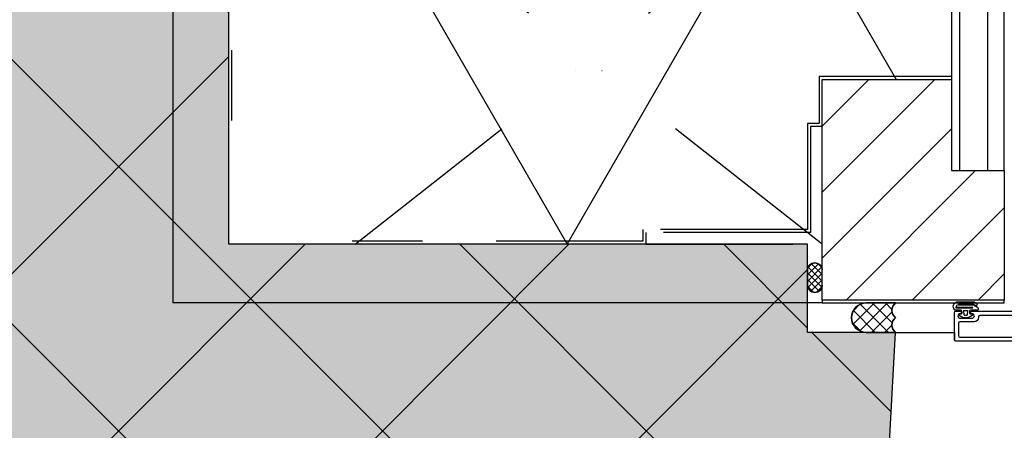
# Model space of a CAD drawing. Header units: millimetres. Extents: x 111285 to 237437, y -9513 to 52045.
# Tile 4 of 117: x 126514 to 126849, y 370 to 509. Entities that reach past the tile are written whole.
import ezdxf

# ---------------------------------------------------------------- set-up
doc = ezdxf.new("R2010")
doc.units = ezdxf.units.MM
doc.header["$LTSCALE"] = 100
doc.linetypes.add('DASHDOT2', pattern=[12.7, 6.35, -3.175, 0, -3.175])
doc.linetypes.add('DASHED', pattern=[0.75, 0.5, -0.25])
doc.layers.get('0').update_dxf_attribs({"color": 252})
for name, color, linetype in [('0-aanzicht', 252, 'Continuous'), ('0-acceering', 252, 'Continuous'), ('0-afwerking', 252, 'Continuous'), ('0-arc-wanden', 252, 'Continuous'), ('0-binnenwanden', 252, 'Continuous'), ('0-BUITENKOZIJNEN', 252, 'Continuous'), ('0-constructie', 252, 'Continuous'), ('0-constructiehatch', 252, 'Continuous'), ('0-ISOLATIE', 252, 'Continuous')]:
    doc.layers.add(name, color=color, linetype=linetype)
doc.linetypes.add('ZIGZAG', pattern='A,0.00254,-5.08,[131,ltypeshp.shx,S=5.08,R=0,X=-5.08,Y=0],-10.16,[131,ltypeshp.shx,S=5.08,R=180,X=5.08,Y=0],-5.08', length=20.32254)

# ---------------------------------------------------------------- blocks, each defined once
blk = doc.blocks.new('P-71191BLOCK')
at = {"layer": '0-BUITENKOZIJNEN', "linetype": 'Continuous', "ltscale": 0.25}
blk.add_lwpolyline([(14.39999999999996, 46.38520000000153), (13.03999999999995, 45.60000000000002), (12.49999999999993, 45.60000000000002, -0.4142135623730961), (12.29999999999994, 45.80000000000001), (12.29999999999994, 49.60000000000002, -0.4142135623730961), (12.49999999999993, 49.80000000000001), (14.53253497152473, 48.95809644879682, 0.9366001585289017), (14.89051609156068, 48.7815593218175), (15.91152173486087, 50.54998061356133, 0.5773751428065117), (15.65172530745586, 51.00000000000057), (12.10078999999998, 51, -0.4142135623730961), (11.40078999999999, 51.69999999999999), (11.40078999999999, 54.19999999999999, -0.4142135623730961), (11.70079, 54.5), (12.30078999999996, 54.5, 1.000000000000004), (12.30078999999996, 55.5), (9.100779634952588, 55.5, 0.4123353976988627), (8.300796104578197, 54.70513333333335, 0.4160942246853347), (8.500791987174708, 54.50385), (9.700790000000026, 54.50385, -0.4142135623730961), (9.900790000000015, 54.30385000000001), (9.900790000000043, 51.50000000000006, -0.4142135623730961), (9.400790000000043, 51.00000000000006), (-3.90620906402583, 51.00000000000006, -0.4105572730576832), (-4.406170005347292, 51.49375042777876), (-4.600000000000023, 67.00000000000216), (-4.599999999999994, 69.49999999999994, -0.4142135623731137), (-4.099999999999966, 69.99999999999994), (-3.200000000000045, 69.99999999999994, -0.4142135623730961), (-3.000000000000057, 69.79999999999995), (-3.000000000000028, 68.89999999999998, 1.000000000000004), (-2.200000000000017, 68.89999999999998), (-2.200000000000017, 72, 0.4142135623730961), (-2.700000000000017, 72.5), (-2.999999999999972, 72.5, 0.4142135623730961), (-3.19999999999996, 72.30000000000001), (-3.200000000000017, 71.69999999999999, -0.414213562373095), (-3.700000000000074, 71.20000000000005), (-4.299999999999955, 71.2000000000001, -0.4142135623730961), (-4.799999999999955, 71.7000000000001), (-4.799999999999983, 76.29999999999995, -0.4142135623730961), (-4.299999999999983, 76.79999999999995), (-3.69999999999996, 76.80000000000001, -0.4142135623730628), (-3.19999999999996, 76.30000000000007), (-3.19999999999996, 75.70000000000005, 0.4142135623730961), (-2.999999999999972, 75.50000000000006), (-2.700000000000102, 75.49999999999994, 0.414213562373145), (-2.200000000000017, 75.99999999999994), (-2.200000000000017, 77.5, 0.4142135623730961), (-2.700000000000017, 78), (-5.700000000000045, 78, 0.4142135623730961), (-6.200000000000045, 77.5), (-6.200000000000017, 0.5, 0.4142135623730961), (-5.700000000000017, 0), (3.5, 0, 0.4142135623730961), (4, 0.5), (4, 2, 0.4142135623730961), (3.5, 2.5), (3.400000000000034, 2.5, 0.4142135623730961), (3.200000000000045, 2.300000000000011), (3.200000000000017, 2, -1.000000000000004), (1.599999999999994, 2), (1.599999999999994, 6, -1.000000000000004), (3.200000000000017, 6), (3.199999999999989, 5.699999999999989, 0.4142135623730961), (3.399999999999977, 5.499999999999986), (3.499999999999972, 5.5, 0.4142135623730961), (3.999999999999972, 6), (3.999999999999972, 26.5, -0.4142135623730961), (4.499999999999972, 27), (10.00000000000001, 27.00000000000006, -0.4142135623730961), (10.50000000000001, 26.50000000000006), (10.50000000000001, 23.40000000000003, -0.4142135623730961), (10.30000000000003, 23.20000000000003), (8.700002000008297, 23.20000000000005, 0.4142135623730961), (8.500002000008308, 23.00000000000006, 0.4142135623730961), (9.300001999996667, 22.20000000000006), (11.59999999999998, 22.20000000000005, 0.4142135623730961), (12.09999999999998, 22.70000000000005), (12.09999999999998, 26.80000000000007, -0.4142135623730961), (12.29999999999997, 27.00000000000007), (15.65172530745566, 27.00000000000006, 0.5773512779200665), (15.91153247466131, 27.45000078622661), (14.89051954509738, 29.21843469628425, 0.9366166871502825), (14.53253497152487, 29.04190355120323), (12.49999999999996, 28.20000000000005, -0.4142135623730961), (12.29999999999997, 28.40000000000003), (12.29999999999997, 32.20000000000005, -0.4142135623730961), (12.49999999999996, 32.40000000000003), (13.03999999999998, 32.40000000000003), (14.39999999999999, 31.61479999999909, 0.9999925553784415), (14.80000000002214, 31.6148029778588), (14.79999999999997, 31.96121378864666, 0.2679492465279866), (13.29999947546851, 34.55929030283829), (12.80000017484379, 34.84796489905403, -0.2679492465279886), (12.29999999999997, 35.71399040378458), (12.29999999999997, 42.28600959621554, -0.2679492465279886), (12.80000017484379, 43.15203510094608), (13.29999947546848, 43.44070969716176, 0.2679492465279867), (14.79999999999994, 46.0387862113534), (14.79999999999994, 46.38519696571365, 0.9999924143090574)], format="xyb", close=True, dxfattribs=at)
at = {"layer": '0-BUITENKOZIJNEN', "linetype": 'Continuous'}
for points in [[(-4.799999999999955, 28.90000000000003), (-4.799999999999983, 32.10595000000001, -0.4142135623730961), (-4.599999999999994, 32.30595), (-4.400000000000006, 32.30595, 0.4142135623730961), (-4.200000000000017, 32.50594999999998), (-4.200000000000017, 33.60138999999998, 0.4142135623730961), (-4.400000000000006, 33.80138999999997), (-4.599999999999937, 33.80138999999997, -0.4142135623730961), (-4.799999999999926, 34.00138999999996), (-4.800000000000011, 47.50000000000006, -0.4142135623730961), (-4.600000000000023, 47.70000000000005), (-4.399999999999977, 47.70000000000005, 0.4142135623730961), (-4.199999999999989, 47.90000000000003), (-4.200000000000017, 49.00000000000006, -0.4142135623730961), (-4.000000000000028, 49.20000000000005), (-2.8999979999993, 49.19999999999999, 0.4142135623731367), (-2.699998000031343, 49.40000000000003, -0.4142135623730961), (-2.499998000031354, 49.60000000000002), (8.787300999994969, 49.60000000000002, -0.4142135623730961), (8.987300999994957, 49.40000000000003, 0.4142135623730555), (9.187300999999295, 49.20000000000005), (10.3, 49.20000000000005, -0.4142135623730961), (10.49999999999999, 49.00000000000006), (10.50000000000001, 28.99999999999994, -0.4142135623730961), (10.30000000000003, 28.79999999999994), (9.200001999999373, 28.80000000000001, 0.4142135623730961), (9.000001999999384, 28.60000000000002, -0.4142135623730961), (8.800001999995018, 28.40000000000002), (4.200002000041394, 28.40000000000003, -0.4142135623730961), (4.000002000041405, 28.60000000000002, 0.4142135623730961), (3.80000200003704, 28.80000000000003), (2.800001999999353, 28.79999999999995, 0.4142135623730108), (2.600001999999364, 28.60000000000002, -0.4142135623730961), (2.400001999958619, 28.40000000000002), (-4.299999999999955, 28.40000000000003, -0.4142135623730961)], [(-0.09999999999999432, 1.400000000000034), (-4.299999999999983, 1.400000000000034, -0.4142135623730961), (-4.799999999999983, 1.900000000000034), (-4.799999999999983, 26.5, -0.4142135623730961), (-4.299999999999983, 27), (2.100000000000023, 27, -0.4142135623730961), (2.600000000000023, 26.5), (2.600000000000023, 8.700000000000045, -0.4142135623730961), (2.100000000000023, 8.200000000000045), (1.900000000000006, 8.200000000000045, 0.4142135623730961), (0.4000000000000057, 6.700000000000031), (0.4000000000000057, 1.900000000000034, -0.4142135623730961)]]:
    blk.add_lwpolyline(points, format="xyb", close=True, dxfattribs=at)
blk = doc.blocks.new('hoek-sr1 en sr2')
at = {"ltscale": 0.1}
for p, q in [((634.9966482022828, -388.0000000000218), (644.9966482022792, -388.0000000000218)), ((645, -388), (664.996648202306, -388)), ((664.996648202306, -388), (664.996648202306, -385.5)), ((629.9966482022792, -393.0000000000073), (629.9966482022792, -393.0000000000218)), ((644.9966482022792, -392.9999999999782), (644.9966482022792, -392.9999999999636)), ((644.9966482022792, -398.0000000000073), (634.9966482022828, -398.0000000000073)), ((617.4966482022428, -401.6103678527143), (617.4966482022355, -401.6103678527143)), ((614.9966482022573, -409.1103678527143), (614.9966482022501, -404.1103678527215)), ((619.9966482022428, -404.110367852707), (619.9966482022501, -409.110367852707)), ((617.4966482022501, -411.6103678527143), (617.4966482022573, -411.6103678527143))]:
    blk.add_line(p, q, dxfattribs=at)
for p, q in [((619.9966482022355, -399.0000000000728), (619.9966482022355, -398.0000000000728)), ((619.9966482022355, -398.0000000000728), (681.9966482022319, -398.0000000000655)), ((681.9966482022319, -398.0000000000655), (681.9966482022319, -399.0000000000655)), ((681.9966482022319, -399.0000000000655), (619.9966482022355, -399.0000000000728))]:
    blk.add_line(p, q)
at = {"linetype": 'DASHED'}
for p, q in [((559.9966482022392, -422.0000000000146), (559.9966482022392, -418.0000000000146)), ((559.9966482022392, -418.0000000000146), (619.9966482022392, -418.0000000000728)), ((619.9966482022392, -418.0000000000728), (619.9966482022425, -458.0000000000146)), ((615.9966482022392, -422.0000000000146), (559.9966482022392, -422.0000000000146)), ((615.9966482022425, -458.0000000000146), (615.9966482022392, -422.0000000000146)), ((619.9966482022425, -458.0000000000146), (615.9966482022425, -458.0000000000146))]:
    blk.add_line(p, q, dxfattribs=at)
at = {"linetype": 'Continuous'}
for points in [[(670.3445537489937, -394.3091856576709), (671.0466482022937, -394.1853874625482), (671.0466482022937, -393.7853874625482), (669.6863172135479, -393.0000000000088), (668.0069791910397, -393.0000000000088), (666.6466482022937, -393.7853874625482), (666.6466482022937, -394.1853874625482), (667.3487426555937, -394.3091856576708, -0.3639702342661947), (667.5966482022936, -394.6046279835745), (667.5966482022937, -394.9000000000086, -0.414213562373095), (666.8966482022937, -395.6000000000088), (665.1966482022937, -395.6000000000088, 0.414213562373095), (664.9966482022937, -395.8000000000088), (664.9966482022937, -395.8000000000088), (664.9966482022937, -395.8000000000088, 0.5143476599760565), (665.7462069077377, -398.4000000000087), (671.5521618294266, -398.4000000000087), (671.5521618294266, -398.4000000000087, 0.1316524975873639), (671.7021618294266, -398.359807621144), (671.7021618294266, -398.359807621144), (672.4695021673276, -397.9167834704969), (672.4695021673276, -397.9167834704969, 0.2441423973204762), (672.7175069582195, -397.5283939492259), (672.7175069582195, -397.5283939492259, 0.3962331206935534), (672.4638742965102, -397.20504011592), (672.4638742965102, -397.20504011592), (672.1235367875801, -397.1532054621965), (672.1235367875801, -397.1532054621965, 0.1703036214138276), (671.9283665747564, -397.1899777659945), (671.9283665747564, -397.1899777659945), (671.4610075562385, -397.459807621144), (671.4610075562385, -397.459807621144, -0.1316524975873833), (671.3110075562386, -397.5000000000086), (671.3110075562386, -397.5000000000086), (666.2347825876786, -397.5000000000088), (666.2347825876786, -397.5000000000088, -0.4916311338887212), (666.179665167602, -397.4263194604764), (666.179665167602, -397.4263194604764), (671.2306227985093, -397.4000000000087, 0.131652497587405), (671.4806227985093, -397.3330127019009), (672.8466482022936, -396.5443375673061), (672.8466482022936, -396.5443375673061, 0.2679491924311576), (673.0966482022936, -396.111324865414), (673.0966482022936, -396.111324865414), (673.0966482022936, -395.8000000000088, 0.414213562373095), (672.8966482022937, -395.6000000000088), (670.7966482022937, -395.6000000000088, -0.414213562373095), (670.0966482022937, -394.9000000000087), (670.0966482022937, -394.6046279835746, -0.363970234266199)], [(669.3638901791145, -393.9825688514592, 0.3888787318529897), (669.1646512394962, -393.8000000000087), (669.1646512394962, -393.8000000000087), (668.5286451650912, -393.8000000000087), (668.5286451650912, -393.8000000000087, 0.3888787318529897), (668.3294062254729, -393.9825688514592), (668.3294062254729, -393.9825688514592), (668.2156709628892, -395.2825688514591), (668.2156709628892, -395.2825688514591, 0.4400105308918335), (668.4149099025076, -395.5000000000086), (668.4149099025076, -395.5000000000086), (669.2783865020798, -395.5000000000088), (669.2783865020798, -395.5000000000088, 0.4400105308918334), (669.4776254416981, -395.2825688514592), (669.4776254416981, -395.2825688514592)], [(665.5319248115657, -396.3000000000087), (671.2221629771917, -396.3000000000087), (671.2221629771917, -396.3000000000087), (671.2521629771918, -396.3300000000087), (671.2521629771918, -396.3300000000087), (671.2221629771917, -396.3000000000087), (671.2221629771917, -396.3000000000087, -0.4142135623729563), (671.2521629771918, -396.3300000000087, -0.4142135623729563), (671.2521629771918, -396.3300000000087), (671.2521629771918, -396.4700000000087), (671.2521629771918, -396.4700000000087, -0.4142135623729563), (671.2221629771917, -396.5000000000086), (671.2221629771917, -396.5000000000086), (665.6398513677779, -396.5000000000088), (665.6398513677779, -396.5000000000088, 0.450353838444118), (665.6100736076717, -396.5336448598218), (665.6100736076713, -396.5336448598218, 0.124640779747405), (665.8209303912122, -397.066247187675), (665.820930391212, -397.0662471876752), (665.7891218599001, -397.1180007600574), (665.7891218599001, -397.1180007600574, -0.506574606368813), (665.7407487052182, -397.1184291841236), (665.7407487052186, -397.1184291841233, -0.1618581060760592), (665.5019248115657, -396.4000000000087), (665.5019248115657, -396.4000000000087), (665.5019248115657, -396.3300000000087), (665.5019248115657, -396.3300000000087, -0.4142135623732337)]]:
    blk.add_lwpolyline(points, format="xyb", close=True, dxfattribs=at)
at = {"ltscale": 0.1}
for centre, radius, start, end in [((634.9966482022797, -393.0000000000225), 5.000000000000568, 89.99999999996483, 179.9999999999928), ((646.8505486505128, -390.5), 3.112386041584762, 126.5591595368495, 233.4408404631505), ((634.9966482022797, -393.0000000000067), 5.000000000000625, 180.0000000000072, 270.0000000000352), ((646.8505486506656, -395.4999999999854), 3.112386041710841, 126.5591595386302, 233.4408404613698), ((617.4966482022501, -404.1103678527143), 2.5, 90.00000000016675, 180.0000000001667), ((617.4966482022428, -404.1103678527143), 2.5, 1.667526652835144e-10, 90.00000000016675), ((617.4966482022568, -409.1103678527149), 2.499999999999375, 179.9999999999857, 270.000000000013), ((617.496648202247, -409.1103678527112), 2.50000000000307, 270.0000000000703, 9.770663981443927e-11)]:
    blk.add_arc(centre, radius, start, end, dxfattribs=at)
at = {"layer": '0-aanzicht'}
for p in [(398.9999999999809, -620.0000000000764), (619.9966482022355, -398.0000000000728)]:
    blk.add_line(p, (398.9999999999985, -398.0000000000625), dxfattribs=at)
at = {"layer": '0-aanzicht', "linetype": 'DASHDOT2', "ltscale": 0.1}
for p, q in [((460.9999999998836, -418.0000000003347), (619.9966482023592, -543.0000000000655)), ((619.9966482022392, -418.0000000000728), (460.9999999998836, -543.0000000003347))]:
    blk.add_line(p, q, dxfattribs=at)
at = {"layer": '0-acceering', "ltscale": 0.1}
for p, q in [((630.3162948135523, -391.2409399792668), (633.2375881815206, -388.3196466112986)), ((630.6234658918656, -395.4238969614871), (638.0473628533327, -388.00000000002)), ((642.2622607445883, -398.0000000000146), (632.7803127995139, -388.5180520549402)), ((632.9676711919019, -397.5698197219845), (642.5374909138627, -388.0000000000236)), ((643.7749933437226, -395.022604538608), (636.7523888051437, -388.0000000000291)), ((643.7381656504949, -390.495648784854), (641.24251686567, -388.0000000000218)), ((637.7721326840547, -398.0000000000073), (630.5283685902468, -390.7562359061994)), ((637.0276189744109, -398.0000000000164), (643.8197328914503, -391.207886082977)), ((632.7476541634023, -397.4656495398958), (630.5309986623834, -395.2489940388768)), ((641.5177470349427, -398.0000000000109), (643.7497244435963, -395.7680225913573)), ((618.9252925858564, -402.0587891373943), (614.9966482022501, -405.9874335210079)), ((617.0964025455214, -401.6426151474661), (615.0288954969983, -403.7101221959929)), ((619.9966482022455, -405.8498184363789), (616.1505419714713, -402.0037122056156)), ((619.9303533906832, -403.5384595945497), (618.0685564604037, -401.6766626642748)), ((672.1940869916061, -443.0000000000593), (628.1940869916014, -399.0000000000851)), ((681.9966482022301, -430.3519209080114), (650.6447272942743, -399.0000000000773)), ((681.9966482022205, -407.9012806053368), (673.0953675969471, -399.0000000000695)), ((619.87843702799, -403.3507087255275), (614.9966482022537, -408.2324975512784)), ((619.7815580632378, -410.1248563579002), (614.996648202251, -405.3399464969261)), ((619.9966482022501, -408.0948824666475), (615.1500050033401, -403.2482392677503)), ((619.9966482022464, -405.4775615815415), (615.2556742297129, -410.2185355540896)), ((618.7085966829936, -411.2969590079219), (614.9966482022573, -407.5850105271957)), ((619.9966482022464, -407.722625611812), (616.3747661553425, -411.3445076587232)), ((616.6171181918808, -411.4505445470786), (615.1564715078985, -409.9898978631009)), ((619.7294729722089, -410.2348648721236), (618.621145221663, -411.3431926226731)), ((663.9966482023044, -457.2532015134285), (619.9966482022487, -413.2532015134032)), ((658.2928063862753, -474.0000000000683), (619.9966482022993, -435.7038418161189)), ((666.7499999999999, -573.0000000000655), (666.7499999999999, -443.0000000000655)), ((676.2749999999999, -573.0000000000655), (676.2749999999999, -443.0000000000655)), ((635.8421660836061, -474.0000000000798), (619.9966482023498, -458.1544821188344))]:
    blk.add_line(p, q, dxfattribs=at)
at = {"layer": '0-afwerking', "linetype": 'DASHED'}
for p, q in [((558.9966482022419, -419), (459.9966482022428, -419)), ((558.9966482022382, -423.0000000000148), (558.9966482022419, -419)), ((614.9966482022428, -423.0000000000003), (558.9966482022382, -423.0000000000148)), ((614.9966482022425, -459.0000000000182), (614.9966482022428, -423.0000000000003)), ((618.9966482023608, -459.0000000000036), (614.9966482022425, -459.0000000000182)), ((618.9966482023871, -475.0000000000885), (618.9966482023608, -459.0000000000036)), ((418.9999999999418, -559.0000000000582), (418.9999999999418, -460.0000000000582)), ((663.996648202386, -475.0000000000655), (618.9966482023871, -475.0000000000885))]:
    blk.add_line(p, q, dxfattribs=at)
at = {"layer": '0-binnenwanden', "ltscale": 0.1}
for p, q in [((681.9966482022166, -399.0000000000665), (619.9966482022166, -399.000000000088)), ((619.9966482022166, -399.000000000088), (619.9966482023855, -474.000000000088)), ((681.9966482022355, -443.000000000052), (681.9966482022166, -399.0000000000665)), ((663.9966482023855, -474.0000000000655), (663.9966482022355, -443.0000000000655)), ((663.9966482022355, -443.0000000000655), (681.9966482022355, -443.000000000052)), ((663.9966482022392, -573.0000000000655), (663.9966482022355, -443.0000000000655)), ((663.9966482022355, -443.0000000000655), (681.9966482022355, -443.0000000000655)), ((681.9966482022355, -443.0000000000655), (681.9966482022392, -573.0000000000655)), ((619.9966482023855, -474.000000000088), (663.9966482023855, -474.0000000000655))]:
    blk.add_line(p, q, dxfattribs=at)
at = {"layer": '0-ISOLATIE', "ltscale": 0.1}
for p, q in [((460.9999999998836, -543.0000000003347), (533.1687836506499, -417.9999999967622)), ((533.1687836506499, -417.9999999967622), (605.3375673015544, -543.0000000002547)), ((605.3375673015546, -543.0000000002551), (645.1747358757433, -474.000000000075))]:
    blk.add_line(p, q, dxfattribs=at)
at = {"linetype": 'ZIGZAG', "ltscale": 0.25, "rotation": 270}
blk.add_blockref('P-71191BLOCK', (664.9966482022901, -391.1999999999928), dxfattribs=at)
blk = doc.blocks.new('onderlegger beganegrond')
at = {"layer": '0-arc-wanden', "ltscale": 0.1}
h = blk.add_hatch(dxfattribs=at)
h.set_pattern_fill('ANSI37', color=256, scale=20, style=0)
h.set_pattern_definition([(45, (330, 594.0000000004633), (-44.90128060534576, 44.90128060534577), []), (135, (330, 594.0000000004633), (-44.90128060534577, -44.90128060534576), [])])
h.paths.add_polyline_path([(433, 432.9999765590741), (433, 630.0000000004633), (403, 630.0000000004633), (403, 660.0000000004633), (0, 638.0000000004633), (0, 15.00000000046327), (15, 15.00000000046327), (15, 4.632738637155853e-10), (638, 4.632738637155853e-10), (660, 403.000021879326), (630, 403.0000218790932), (630, 432.9999765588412)])
at = {"layer": '0-constructiehatch', "ltscale": 0.1}
blk.add_hatch(color=256, dxfattribs=at).paths.add_polyline_path([(433, 432.9999765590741), (433, 630.0000000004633), (403, 630.0000000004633), (403, 660.0000000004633), (0, 638.0000000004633), (0, 15.00000000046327), (15, 15.00000000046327), (15, 4.632738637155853e-10), (638, 4.632738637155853e-10), (660, 403.000021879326), (630, 403.0000218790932), (630, 432.9999765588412)])
at = {"layer": '0-constructie', "ltscale": 10}
blk.add_lwpolyline([(433, 432.9999765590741), (433, 630.0000000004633), (403, 630.0000000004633), (403, 660.0000000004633), (0, 638.0000000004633), (0, 15.00000000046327), (15, 15.00000000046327), (15, 4.632738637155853e-10), (638, 4.632738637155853e-10), (660, 403.000021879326), (630, 403.0000218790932), (630, 432.9999765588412)], close=True, dxfattribs=at)
at = {"xscale": -1, "rotation": 180}
blk.add_blockref('hoek-sr1 en sr2', (15, 15.00000000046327), dxfattribs=at)

msp = doc.modelspace()

# ---------------------------------------------------------------- linework, layer by layer
at = {"linetype": 'DASHED'}
for p, q in [((126786.9951534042, 473.0000000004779), (126782.9951534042, 473.0000000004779)), ((126782.9951534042, 473.0000000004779), (126782.9951534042, 437.0000000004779)), ((126786.9951534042, 433.0000000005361), (126786.9951534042, 473.0000000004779)), ((126782.9951534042, 437.0000000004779), (126726.9951534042, 437.0000000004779)), ((126726.9951534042, 437.0000000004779), (126726.9951534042, 433.0000000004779)), ((126726.9951534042, 433.0000000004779), (126786.9951534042, 433.0000000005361))]:
    msp.add_line(p, q, dxfattribs=at)
at = {"ltscale": 0.1}
for p, q in [((126784.4951534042, 426.6103678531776), (126784.4951534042, 426.6103678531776)), ((126781.9951534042, 424.1103678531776), (126781.9951534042, 419.1103678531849)), ((126786.9951534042, 419.1103678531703), (126786.9951534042, 424.1103678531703)), ((126784.4951534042, 416.6103678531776), (126784.4951534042, 416.6103678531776)), ((126811.9951534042, 413.0000000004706), (126801.9951534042, 413.0000000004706)), ((126796.9951534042, 408.0000000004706), (126796.9951534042, 408.0000000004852)), ((126811.9951534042, 408.0000000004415), (126811.9951534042, 408.000000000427)), ((126801.9951534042, 403.0000000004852), (126811.9951534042, 403.0000000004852)), ((126811.998505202, 403.0000000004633), (126831.9951534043, 403.0000000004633)), ((126831.9951534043, 403.0000000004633), (126831.9951534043, 400.5000000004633))]:
    msp.add_line(p, q, dxfattribs=at)
for p, q in [((126848.9951534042, 414.0000000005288), (126786.9951534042, 414.0000000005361)), ((126786.9951534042, 414.0000000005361), (126786.9951534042, 413.0000000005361)), ((126786.9951534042, 413.0000000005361), (126848.9951534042, 413.0000000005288)), ((126848.9951534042, 413.0000000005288), (126848.9951534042, 414.0000000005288))]:
    msp.add_line(p, q)
at = {"linetype": 'Continuous'}
for points in [[(126837.343058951, 409.3091856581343), (126838.0451534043, 409.1853874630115), (126838.0451534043, 408.7853874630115), (126836.6848224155, 408.0000000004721), (126835.005484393, 408.0000000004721), (126833.6451534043, 408.7853874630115), (126833.6451534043, 409.1853874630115), (126834.3472478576, 409.3091856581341, 0.3639702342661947), (126834.5951534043, 409.6046279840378), (126834.5951534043, 409.9000000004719, 0.414213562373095), (126833.8951534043, 410.6000000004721), (126832.1951534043, 410.6000000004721, -0.414213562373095), (126831.9951534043, 410.8000000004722), (126831.9951534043, 410.8000000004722), (126831.9951534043, 410.8000000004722, -0.5143476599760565), (126832.7447121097, 413.4000000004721), (126838.5506670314, 413.4000000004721), (126838.5506670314, 413.4000000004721, -0.1316524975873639), (126838.7006670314, 413.3598076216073), (126838.7006670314, 413.3598076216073), (126839.4680073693, 412.9167834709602), (126839.4680073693, 412.9167834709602, -0.2441423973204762), (126839.7160121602, 412.5283939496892), (126839.7160121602, 412.5283939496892, -0.3962331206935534), (126839.4623794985, 412.2050401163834), (126839.4623794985, 412.2050401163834), (126839.1220419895, 412.1532054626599), (126839.1220419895, 412.1532054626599, -0.1703036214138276), (126838.9268717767, 412.1899777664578), (126838.9268717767, 412.1899777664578), (126838.4595127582, 412.4598076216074), (126838.4595127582, 412.4598076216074, 0.1316524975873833), (126838.3095127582, 412.500000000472), (126838.3095127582, 412.500000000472), (126833.2332877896, 412.5000000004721), (126833.2332877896, 412.5000000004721, 0.4916311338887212), (126833.1781703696, 412.4263194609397), (126833.1781703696, 412.4263194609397), (126838.2291280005, 412.4000000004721, -0.131652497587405), (126838.4791280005, 412.3330127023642), (126839.8451534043, 411.5443375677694), (126839.8451534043, 411.5443375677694, -0.2679491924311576), (126840.0951534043, 411.1113248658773), (126840.0951534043, 411.1113248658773), (126840.0951534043, 410.8000000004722, -0.414213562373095), (126839.8951534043, 410.6000000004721), (126837.7951534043, 410.6000000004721, 0.414213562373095), (126837.0951534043, 409.9000000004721), (126837.0951534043, 409.6046279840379, 0.363970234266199)], [(126832.5304300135, 411.300000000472), (126838.2206681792, 411.300000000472), (126838.2206681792, 411.300000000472), (126838.2506681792, 411.330000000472), (126838.2506681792, 411.330000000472), (126838.2206681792, 411.300000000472), (126838.2206681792, 411.300000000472, 0.4142135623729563), (126838.2506681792, 411.330000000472, 0.4142135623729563), (126838.2506681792, 411.330000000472), (126838.2506681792, 411.470000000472), (126838.2506681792, 411.470000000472, 0.4142135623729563), (126838.2206681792, 411.500000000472), (126838.2206681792, 411.500000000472), (126832.6383565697, 411.5000000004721), (126832.6383565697, 411.5000000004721, -0.450353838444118), (126832.6085788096, 411.5336448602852), (126832.6085788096, 411.5336448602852, -0.124640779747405), (126832.8194355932, 412.0662471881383), (126832.8194355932, 412.0662471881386), (126832.7876270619, 412.1180007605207), (126832.7876270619, 412.1180007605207, 0.506574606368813), (126832.7392539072, 412.1184291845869), (126832.7392539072, 412.1184291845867, 0.1618581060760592), (126832.5004300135, 411.4000000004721), (126832.5004300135, 411.4000000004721), (126832.5004300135, 411.330000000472), (126832.5004300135, 411.330000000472, 0.4142135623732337)], [(126836.3623953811, 408.9825688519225, -0.3888787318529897), (126836.1631564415, 408.800000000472), (126836.1631564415, 408.800000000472), (126835.5271503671, 408.800000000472), (126835.5271503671, 408.800000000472, -0.3888787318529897), (126835.3279114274, 408.9825688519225), (126835.3279114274, 408.9825688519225), (126835.2141761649, 410.2825688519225), (126835.2141761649, 410.2825688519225, -0.4400105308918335), (126835.4134151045, 410.500000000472), (126835.4134151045, 410.500000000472), (126836.276891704, 410.5000000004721), (126836.276891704, 410.5000000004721, -0.4400105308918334), (126836.4761306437, 410.2825688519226), (126836.4761306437, 410.2825688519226)]]:
    msp.add_lwpolyline(points, format="xyb", close=True, dxfattribs=at)
at = {"ltscale": 0.1}
for centre, radius, start, end in [((126784.4951534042, 424.1103678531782), 2.499999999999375, 90, 180.0000000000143), ((126784.4951534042, 424.1103678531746), 2.50000000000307, 359.9999999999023, 90), ((126784.4951534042, 419.1103678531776), 2.5, 179.9999999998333, 270), ((126784.4951534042, 419.1103678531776), 2.5, 270, 359.9999999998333), ((126801.9951534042, 408.00000000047), 5.000000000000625, 90, 179.9999999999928), ((126813.8490538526, 410.5000000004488), 3.112386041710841, 126.5591595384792, 233.4408404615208), ((126801.9951534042, 408.0000000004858), 5.000000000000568, 180.0000000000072, 270), ((126813.8490538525, 405.5000000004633), 3.112386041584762, 126.5591595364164, 233.4408404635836)]:
    msp.add_arc(centre, radius, start, end, dxfattribs=at)
at = {"layer": '0-aanzicht'}
for p, q in [((126565.9985052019, 635.0000000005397), (126565.998505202, 413.0000000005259)), ((126786.9951534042, 413.0000000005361), (126565.998505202, 413.0000000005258))]:
    msp.add_line(p, q, dxfattribs=at)
at = {"layer": '0-aanzicht', "linetype": 'DASHDOT2', "ltscale": 0.1}
for p, q in [((126627.9985052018, 433.000000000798), (126786.9951534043, 558.0000000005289)), ((126786.9951534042, 433.0000000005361), (126627.9985052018, 558.000000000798))]:
    msp.add_line(p, q, dxfattribs=at)
at = {"layer": '0-acceering', "ltscale": 0.1}
for p, q in [((126833.748505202, 588.0000000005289), (126833.748505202, 458.0000000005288)), ((126843.273505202, 588.0000000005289), (126843.273505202, 458.0000000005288)), ((126802.8406712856, 489.0000000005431), (126786.9951534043, 473.1544821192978)), ((126825.2913115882, 489.0000000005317), (126786.9951534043, 450.7038418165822)), ((126830.9951534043, 472.2532015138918), (126786.9951534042, 428.2532015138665)), ((126839.1925921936, 458.0000000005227), (126795.1925921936, 414.0000000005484)), ((126848.9951534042, 445.3519209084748), (126817.6432324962, 414.0000000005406)), ((126785.707101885, 426.2969590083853), (126781.9951534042, 422.585010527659)), ((126783.6156233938, 426.4505445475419), (126782.1549767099, 424.9898978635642)), ((126786.9951534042, 422.7226256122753), (126783.3732713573, 426.3445076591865)), ((126786.7279781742, 425.2348648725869), (126785.6196504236, 426.3431926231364)), ((126786.7800632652, 425.1248563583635), (126781.9951534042, 420.3399464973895)), ((126786.87694223, 418.3507087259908), (126781.9951534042, 423.2324975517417)), ((126786.9951534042, 423.0948824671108), (126782.1485102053, 418.2482392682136)), ((126786.9951534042, 420.4775615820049), (126782.2541794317, 425.2185355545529)), ((126848.9951534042, 422.9012806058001), (126840.0938727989, 414.0000000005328)), ((126785.9237977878, 417.0587891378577), (126781.9951534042, 420.9874335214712)), ((126786.9951534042, 420.8498184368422), (126783.1490471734, 417.0037122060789)), ((126784.0949077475, 416.6426151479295), (126782.027400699, 418.7101221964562)), ((126786.9288585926, 418.5384595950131), (126785.0670616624, 416.6766626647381)), ((126804.770637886, 413.0000000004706), (126797.5268737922, 405.7562359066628)), ((126799.7461593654, 412.4656495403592), (126797.5295038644, 410.2489940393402)), ((126809.2607659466, 413.0000000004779), (126799.7788180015, 403.5180520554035)), ((126799.9661763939, 412.5698197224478), (126809.5359961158, 403.000000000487)), ((126804.0261241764, 413.0000000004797), (126810.8182380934, 406.2078860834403)), ((126808.5162522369, 413.0000000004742), (126810.7482296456, 410.7680225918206)), ((126797.6219710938, 410.4238969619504), (126805.0458680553, 403.0000000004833)), ((126810.7734985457, 410.0226045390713), (126803.7508940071, 403.0000000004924)), ((126797.3148000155, 406.2409399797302), (126800.2360933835, 403.3196466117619)), ((126810.7366708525, 405.4956487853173), (126808.2410220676, 403.0000000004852))]:
    msp.add_line(p, q, dxfattribs=at)
at = {"layer": '0-afwerking', "linetype": 'DASHED'}
for p, q in [((126585.9985052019, 574.0000000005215), (126585.9985052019, 475.0000000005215)), ((126830.9951534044, 490.0000000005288), (126785.9951534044, 490.0000000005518)), ((126785.9951534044, 490.0000000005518), (126785.9951534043, 474.000000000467)), ((126785.9951534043, 474.000000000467), (126781.9951534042, 474.0000000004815)), ((126781.9951534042, 474.0000000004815), (126781.9951534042, 438.0000000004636)), ((126781.9951534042, 438.0000000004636), (126725.9951534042, 438.0000000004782)), ((126725.9951534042, 438.0000000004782), (126725.9951534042, 434.0000000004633)), ((126725.9951534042, 434.0000000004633), (126626.9951534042, 434.0000000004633))]:
    msp.add_line(p, q, dxfattribs=at)
at = {"layer": '0-binnenwanden', "ltscale": 0.1}
for p, q in [((126830.9951534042, 588.0000000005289), (126830.9951534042, 458.0000000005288)), ((126848.9951534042, 458.0000000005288), (126848.9951534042, 588.0000000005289)), ((126786.9951534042, 414.0000000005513), (126786.9951534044, 489.0000000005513)), ((126786.9951534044, 489.0000000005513), (126830.9951534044, 489.0000000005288)), ((126830.9951534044, 489.0000000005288), (126830.9951534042, 458.0000000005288)), ((126830.9951534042, 458.0000000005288), (126848.9951534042, 458.0000000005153)), ((126830.9951534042, 458.0000000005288), (126848.9951534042, 458.0000000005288)), ((126848.9951534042, 458.0000000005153), (126848.9951534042, 414.0000000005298)), ((126848.9951534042, 414.0000000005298), (126786.9951534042, 414.0000000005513))]:
    msp.add_line(p, q, dxfattribs=at)
at = {"layer": '0-BUITENKOZIJNEN', "linetype": 'Continuous', "ltscale": 0.25}
msp.add_lwpolyline([(126909.4951534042, 400.0000000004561), (126832.4951534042, 400.0000000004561, -0.4142135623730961), (126831.9951534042, 400.5000000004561), (126831.9951534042, 409.7000000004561, -0.4142135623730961), (126832.4951534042, 410.2000000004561), (126833.9951534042, 410.2000000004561, -0.4142135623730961), (126834.4951534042, 409.7000000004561), (126834.4951534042, 409.6000000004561, -0.4142135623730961), (126834.2951534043, 409.4000000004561), (126833.9951534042, 409.4000000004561, 1.000000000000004), (126833.9951534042, 407.8000000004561), (126837.9951534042, 407.8000000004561, 1.000000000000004), (126837.9951534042, 409.4000000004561), (126837.6951534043, 409.4000000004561, -0.4142135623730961), (126837.4951534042, 409.6000000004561), (126837.4951534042, 409.700000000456, -0.4142135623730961), (126837.9951534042, 410.200000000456), (126858.4951534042, 410.200000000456, 0.4142135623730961)], format="xyb", dxfattribs=at)
at = {"layer": '0-BUITENKOZIJNEN', "linetype": 'Continuous'}
msp.add_lwpolyline([(126833.3951534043, 406.1000000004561), (126833.3951534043, 401.9000000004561, 0.4142135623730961), (126833.8951534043, 401.4000000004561), (126858.4951534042, 401.4000000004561, 0.4142135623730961), (126858.9951534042, 401.9000000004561), (126858.9951534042, 408.3000000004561, 0.4142135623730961), (126858.4951534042, 408.8000000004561), (126840.6951534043, 408.8000000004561, 0.4142135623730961), (126840.1951534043, 408.3000000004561), (126840.1951534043, 408.1000000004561, -0.4142135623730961), (126838.6951534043, 406.6000000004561), (126833.8951534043, 406.6000000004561, 0.4142135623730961)], format="xyb", close=True, dxfattribs=at)
at = {"layer": '0-ISOLATIE', "ltscale": 0.1}
for p, q in [((126627.9985052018, 558.000000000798), (126700.1672888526, 432.9999999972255)), ((126700.1672888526, 432.9999999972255), (126772.3360725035, 558.000000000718)), ((126772.3360725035, 558.0000000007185), (126812.1732410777, 489.0000000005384))]:
    msp.add_line(p, q, dxfattribs=at)

# ---------------------------------------------------------------- block references
msp.add_blockref('onderlegger beganegrond', (126151.998505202, 0))

doc.saveas('drawing.dxf')
